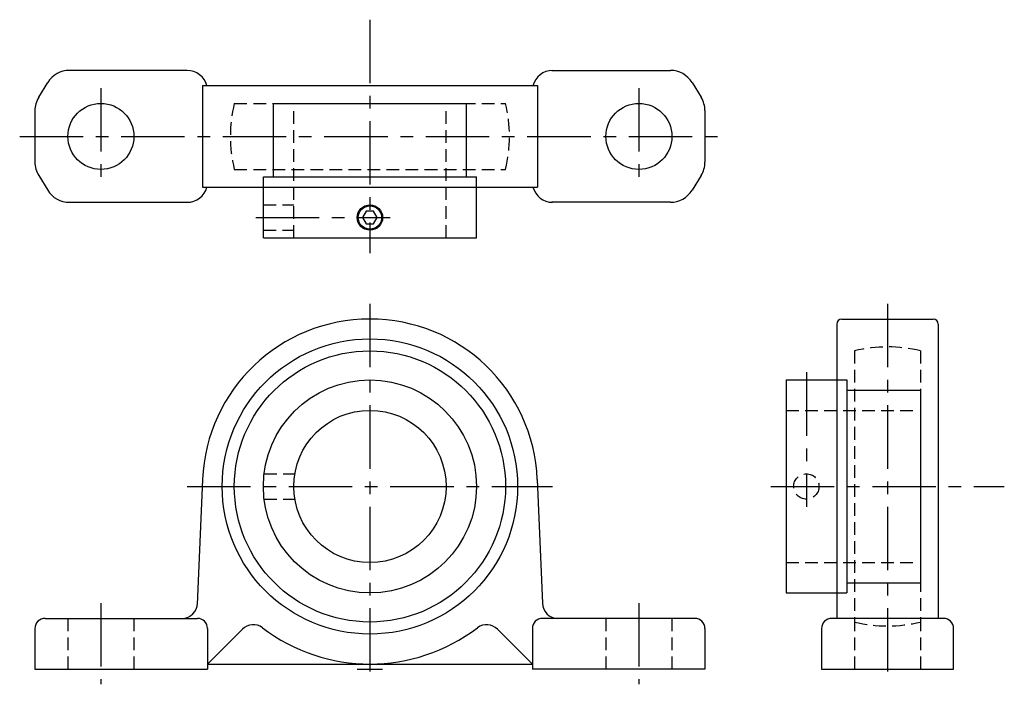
# Model space of a CAD drawing. Extents: x -69 to 125, y -3 to 128.
import ezdxf

# ---------------------------------------------------------------- set-up
doc = ezdxf.new("R2010")
doc.units = 0
doc.header["$LTSCALE"] = 10
doc.linetypes.add('CENTER', pattern=[2, 1.25, -0.25, 0.25, -0.25])
doc.linetypes.add('HIDDEN', pattern=[0.375, 0.25, -0.125])
doc.layers.get('0').update_dxf_attribs({"linetype": 'CONTINUOUS'})
doc.layers.add('CENTER', color=1, linetype='CENTER')
doc.layers.add('HIDDEN', color=3, linetype='HIDDEN')

msp = doc.modelspace()

# ---------------------------------------------------------------- linework, layer by layer
for p, q in [((-36, 118), (-59.21, 118)), ((35.82, 118), (59.21, 118)), ((-65.26, 112.71), (-63.46, 115.62)), ((-33, 115), (33, 115)), ((-33, 115), (-33, 95)), ((33, 115), (33, 95)), ((63.46, 115.62), (65.26, 112.71)), ((-19, 111.5), (19, 111.5)), ((-19, 97), (-19, 111.5)), ((19, 97), (19, 111.5)), ((-66, 110.08), (-66, 99.78)), ((66, 110.08), (66, 99.92)), ((-65.26, 97.29), (-63.46, 94.38)), ((-21, 85), (-21, 97)), ((-21, 97), (21, 97)), ((21, 85), (21, 97)), ((65.26, 97.29), (63.46, 94.38)), ((-33, 95), (33, 95)), ((-59.24, 92), (-36, 92)), ((59.21, 92), (35.82, 92)), ((-21, 85), (21, 85)), ((91.98, 68), (91.98, 15.3)), ((92.98, 69), (110.98, 69)), ((111.98, 68), (111.98, 10)), ((81.98, 57), (93.98, 57)), ((81.98, 57), (81.98, 15)), ((93.98, 57), (93.98, 15)), ((93.98, 55), (108.48, 55)), ((108.48, 55), (108.48, 17)), ((-32.97, 37.39), (-34.01, 12.75)), ((32.97, 37.39), (34, 13)), ((93.98, 17), (108.48, 17)), ((81.98, 15), (93.98, 15)), ((91.98, 15.3), (91.98, 10)), ((-64, 10), (-34, 10)), ((64, 10), (33.91, 10)), ((112.98, 10), (90.98, 10)), ((-66, 8), (-66, 0)), ((-32, 8), (-32, 0)), ((-32, 1), (-25.12, 7.88)), ((32, 1), (25.12, 7.88)), ((32, 8), (32, 0)), ((66, 8), (66, 0)), ((88.98, 8), (88.98, 0)), ((114.98, 0), (114.98, 8)), ((-66, 0), (-32, 0)), ((-32, 1), (32, 1)), ((66, 0), (32, 0)), ((88.98, 0), (114.98, 0))]:
    msp.add_line(p, q)
msp.add_lwpolyline([(-0.72, 90.25), (-1.44, 89), (-0.72, 87.75), (0.72, 87.75), (1.44, 89), (0.72, 90.25)], close=True)
for centre, radius in [((-53, 105), 6.5), ((53, 105), 6.5), ((0, 89), 2.5), ((0, 89), 2.3), ((0, 36), 29.1), ((0, 36), 26.72), ((0, 36), 21), ((0, 36), 15)]:
    msp.add_circle(centre, radius)
for centre, radius, start, end in [((-59.21, 113), 5, 90, 148.3925), ((-36, 114), 4, 14.4775, 90), ((36, 114), 4, 90, 165.6385), ((59.21, 113), 5, 31.6075, 90), ((-61, 110.08), 5, 148.3925, 180), ((61, 110.08), 5, 0, 31.6075), ((-61, 99.92), 5, 180, 211.6075), ((61, 99.92), 5, 328.3925, 0), ((-59.21, 97), 5, 211.6075, 270), ((-36, 96), 4, 270, 345.5225), ((36, 96), 4, 194.3615, 270), ((59.21, 97), 5, 270, 328.3925), ((0, 36), 33, 2.4165, 177.5835), ((92.98, 68), 1, 90, 180), ((110.98, 68), 1, 0, 90), ((-37, 13), 3, 270, 0), ((37, 13), 3, 180, 270), ((-64, 8), 2, 90, 180), ((-34, 8), 2, 0, 90), ((34, 8), 2, 90, 180), ((64, 8), 2, 0, 90), ((90.98, 8), 2, 90, 180), ((112.98, 8), 2, 0, 90), ((-23, 5.75), 3, 52.7454, 135), ((0, 36), 35, 232.7454, 307.2546), ((23, 5.75), 3, 45, 127.2546)]:
    msp.add_arc(centre, radius, start, end)
at = {"layer": 'CENTER'}
for p, q in [((0, 128), (0, 82)), ((-53, 114.5), (-53, 95.5)), ((53, 114.5), (53, 95.5)), ((-69, 105), (69, 105)), ((-22.5, 89), (4, 89)), ((0, 72), (0, -3)), ((101.98, 72), (101.98, -3)), ((85.98, 58.5), (85.98, 32)), ((-36, 36), (36, 36)), ((78.98, 36), (124.98, 36)), ((-53, 13), (-53, -3)), ((53, 13), (53, -3)), ((-2.5, 0), (2.5, 0))]:
    msp.add_line(p, q, dxfattribs=at)
at = {"layer": 'HIDDEN'}
for p, q in [((-26.72, 111.5), (26.72, 111.5)), ((-15, 85), (-15, 111)), ((15, 85), (15, 111)), ((-26.72, 98.5), (26.72, 98.5)), ((-21, 91.5), (-15, 91.5)), ((-21, 86.5), (-15, 86.5)), ((95.48, 62.72), (95.48, 9.28)), ((108.48, 62.72), (108.48, 9.28)), ((81.98, 51), (107.98, 51)), ((-20.85, 38.5), (-14.79, 38.5)), ((-20.85, 33.5), (-14.79, 33.5)), ((81.98, 21), (107.98, 21)), ((-59.5, 10), (-59.5, 0)), ((-46.5, 10), (-46.5, 0)), ((46.5, 10), (46.5, 0)), ((59.5, 10), (59.5, 0)), ((95.48, 10), (95.48, 0)), ((108.48, 10), (108.48, 0))]:
    msp.add_line(p, q, dxfattribs=at)
msp.add_circle((85.98, 36), 2.5, dxfattribs=at)
for centre, start, end in [((0, 105), 166.328, 193.672), ((0, 105), 346.328, 13.672), ((101.98, 36), 76.328, 103.672), ((101.98, 36), 256.328, 283.672)]:
    msp.add_arc(centre, 27.5, start, end, dxfattribs=at)

doc.saveas('drawing.dxf')
